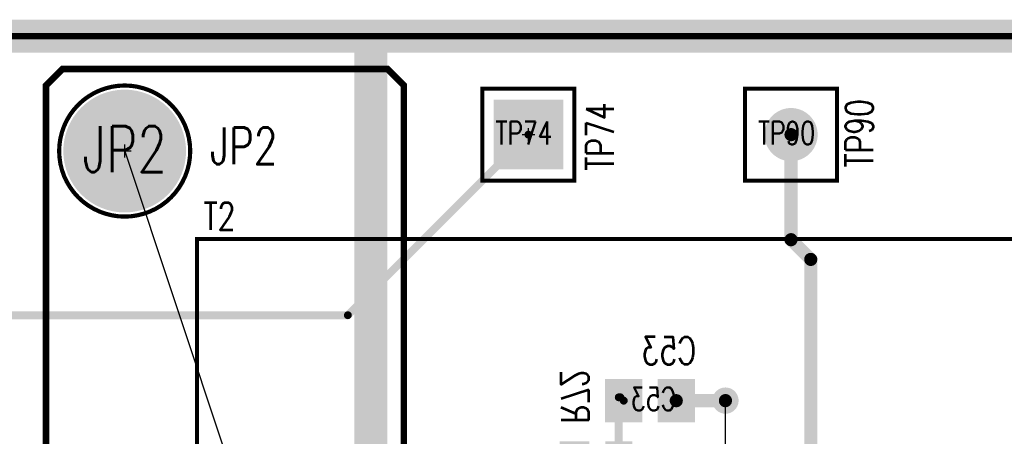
# Model space of a CAD drawing. Extents: x -7.2 to 18.3, y -5.6 to 10.9.
# Tile 85 of 112: x 2.1 to 3.6, y 7.2 to 7.8. Entities that reach past the tile are written whole.
import ezdxf
from ezdxf.enums import TextEntityAlignment as Align

# ---------------------------------------------------------------- set-up
doc = ezdxf.new("R2010")
doc.units = 0
for name, pattern in [('SIG_1', [2, 1, 1]), ('SIG_138', [2, 1, 1]), ('SIG_16', [2, 1, 1]), ('SIG_2', [2, 1, 1]), ('SIG_9', [2, 1, 1])]:
    doc.linetypes.add(name, pattern=pattern)
for name, color, linetype in [('2D_LINE_02', 112, 'CONTINUOUS'), ('BOARD_OUTLINE_00', 254, 'CONTINUOUS'), ('COPPER_01', 1, 'CONTINUOUS'), ('DRIL_NPLTE_THRU_01', 16, 'CONTINUOUS'), ('DRIL_NPLTE_THRU_03', 146, 'CONTINUOUS'), ('DRIL_NPLTE_THRU_04', 176, 'CONTINUOUS'), ('DRIL_PLTE_THRU_01', 16, 'CONTINUOUS'), ('DRIL_PLTE_THRU_03', 146, 'CONTINUOUS'), ('DRIL_PLTE_THRU_04', 176, 'CONTINUOUS'), ('DRIL_SYMBOL', 254, 'CONTINUOUS'), ('LINK_00', 2, 'CONTINUOUS'), ('PADS_BOT', 5, 'CONTINUOUS'), ('PADS_INNER', 1, 'CONTINUOUS'), ('PADS_TOP', 1, 'CONTINUOUS'), ('PADS_XR_131', 3, 'CONTINUOUS'), ('PADS_XR_132', 6, 'CONTINUOUS'), ('PADS_XR_133', 254, 'CONTINUOUS'), ('PART_NAME_123', 255, 'CONTINUOUS'), ('PART_NAME_124', 6, 'CONTINUOUS'), ('PART_NAME_129', 2, 'CONTINUOUS'), ('PART_NAME_130', 106, 'CONTINUOUS'), ('PART_TOP_2DLINE_123', 255, 'CONTINUOUS'), ('PART_TOP_2DLINE_129', 2, 'CONTINUOUS'), ('TRACE_01', 1, 'CONTINUOUS'), ('TRACE_04', 5, 'CONTINUOUS'), ('VIAPTS', 56, 'CONTINUOUS')]:
    doc.layers.add(name, color=color, linetype=linetype)
doc.styles.add('W0$001', font='simplex', dxfattribs={"width": 0.75})
doc.styles.add('W0$005', font='simplex', dxfattribs={"width": 0.75})
doc.styles.add('W0$006', font='simplex', dxfattribs={"width": 0.75})
doc.styles.add('W0$008', font='simplex', dxfattribs={"width": 0.75})

# ---------------------------------------------------------------- blocks, each defined once
blk = doc.blocks.new('BOARD_1')
at = {"layer": 'BOARD_OUTLINE_00', "const_width": 0.01}
blk.add_lwpolyline([(-2.0303, 2.4627), (9.0698, 2.4627), (9.0698, -5.5373), (-2.0303, -5.5373)], close=True, dxfattribs=at)
blk = doc.blocks.new('DRAWING_275')
at = {"layer": '2D_LINE_02', "const_width": 0.05}
blk.add_lwpolyline([(-2.0303, 2.4627), (9.0698, 2.4627), (9.0698, -5.5373), (-2.0303, -5.5373)], close=True, dxfattribs=at)
blk = doc.blocks.new('SMOOTH_0$05')
at = {"const_width": 0.025}
blk.add_lwpolyline([(-0.0125, 0, 1), (0.0125, 0, 1)], format="xyb", close=True, dxfattribs=at)
blk = doc.blocks.new('DRAWING_305')
at = {"layer": '2D_LINE_02', "const_width": 0.05}
blk.add_lwpolyline([(-1.185, 0.545), (-1.185, 1.915), (-1.9, 1.915), (-1.9, -0.17)], dxfattribs=at)
at = {"layer": '2D_LINE_02'}
blk.add_blockref('SMOOTH_0$05', (-1.185, 1.915), dxfattribs=at)
blk = doc.blocks.new('SMOOTH_0$01')
at = {"const_width": 0.005}
blk.add_lwpolyline([(-0.0025, 0, 1), (0.0025, 0, 1)], format="xyb", close=True, dxfattribs=at)
blk = doc.blocks.new('COPPER_268')
at = {"layer": 'COPPER_01', "const_width": 0.01}
blk.add_lwpolyline([(0, -0.04), (0.025, -0.015), (0.52, -0.015), (0.545, -0.04), (0.545, -0.89), (0.52, -0.915), (0.28, -0.915), (0.255, -0.89), (0.255, -0.69), (0.23, -0.665), (0.025, -0.665), (0, -0.64)], close=True, dxfattribs=at)
at = {"layer": 'COPPER_01'}
for p in [(0.025, -0.015), (0.52, -0.015), (0, -0.04), (0.545, -0.04), (0, -0.64), (0.025, -0.665), (0.23, -0.665), (0.255, -0.69), (0.255, -0.89), (0.545, -0.89), (0.28, -0.915), (0.52, -0.915)]:
    blk.add_blockref('SMOOTH_0$01', p, dxfattribs=at)
blk = doc.blocks.new('DRIL_HOLE_0')
blk.add_lwpolyline([(0, 0, 1), (0, 0, 1)], format="xyb", close=True)
blk = doc.blocks.new('PAD_91')
at = {"const_width": 0.051}
blk.add_lwpolyline([(-0.03, 0), (0.03, 0)], dxfattribs=at)
blk = doc.blocks.new('PAD_1')
blk.add_lwpolyline([(0, 0, 1), (0, 0, 1)], format="xyb", close=True)
blk = doc.blocks.new('PAD_90')
at = {"const_width": 0.057}
blk.add_lwpolyline([(-0.033, 0), (0.033, 0)], dxfattribs=at)
blk = doc.blocks.new('STK_BOT_54')
at = {"layer": 'DRIL_PLTE_THRU_01'}
blk.add_blockref('DRIL_HOLE_0', (0, 0), dxfattribs=at)
at = {"layer": 'DRIL_PLTE_THRU_03'}
blk.add_blockref('DRIL_HOLE_0', (0, 0), dxfattribs=at)
at = {"layer": 'DRIL_PLTE_THRU_04'}
blk.add_blockref('DRIL_HOLE_0', (0, 0), dxfattribs=at)
at = {"layer": 'PADS_BOT', "rotation": 90}
blk.add_blockref('PAD_91', (0, 0), dxfattribs=at)
at = {"layer": 'PADS_INNER'}
blk.add_blockref('PAD_1', (0, 0), dxfattribs=at)
at = {"layer": 'PADS_TOP'}
blk.add_blockref('PAD_1', (0, 0), dxfattribs=at)
at = {"layer": 'PADS_XR_131', "rotation": 90}
blk.add_blockref('PAD_90', (0, 0), dxfattribs=at)
at = {"layer": 'PADS_XR_133', "rotation": 90}
blk.add_blockref('PAD_91', (0, 0), dxfattribs=at)
blk = doc.blocks.new('SYM_BOT_44')
for p in [(-0.04, 0), (0.04, 0)]:
    blk.add_blockref('STK_BOT_54', p)
blk = doc.blocks.new('PART_BOT_178')
blk.add_blockref('SYM_BOT_44', (0, 0))
at = {"layer": 'PART_NAME_124', "style": 'W0$006', "width": 0.75}
blk.add_text('C53', height=0.042, dxfattribs=at).set_placement((-0.0699, 0.0551))
at = {"layer": 'PART_NAME_130', "style": 'W0$001', "width": 0.75}
blk.add_text('C53', height=0.035, dxfattribs=at).set_placement((-0.0399, -0.0149))
blk = doc.blocks.new('PAD_11')
at = {"const_width": 0.035}
blk.add_lwpolyline([(-0.0175, 0), (0.0175, 0)], dxfattribs=at)
blk = doc.blocks.new('PAD_12')
at = {"const_width": 0.041}
blk.add_lwpolyline([(-0.0205, 0), (0.0205, 0)], dxfattribs=at)
blk = doc.blocks.new('STK_BOT_9')
at = {"layer": 'DRIL_NPLTE_THRU_01'}
blk.add_blockref('DRIL_HOLE_0', (0, 0), dxfattribs=at)
at = {"layer": 'DRIL_NPLTE_THRU_03'}
blk.add_blockref('DRIL_HOLE_0', (0, 0), dxfattribs=at)
at = {"layer": 'DRIL_NPLTE_THRU_04'}
blk.add_blockref('DRIL_HOLE_0', (0, 0), dxfattribs=at)
at = {"layer": 'PADS_BOT'}
blk.add_blockref('PAD_11', (0, 0), dxfattribs=at)
at = {"layer": 'PADS_INNER'}
blk.add_blockref('PAD_1', (0, 0), dxfattribs=at)
at = {"layer": 'PADS_TOP'}
blk.add_blockref('PAD_1', (0, 0), dxfattribs=at)
at = {"layer": 'PADS_XR_131'}
blk.add_blockref('PAD_12', (0, 0), dxfattribs=at)
at = {"layer": 'PADS_XR_133'}
blk.add_blockref('PAD_11', (0, 0), dxfattribs=at)
blk = doc.blocks.new('SYM_BOT_6')
for p in [(0, 0.05), (-0.0375, -0.0525), (0.0375, -0.0525)]:
    blk.add_blockref('STK_BOT_9', p)
blk = doc.blocks.new('PART_BOT_222')
blk.add_blockref('SYM_BOT_6', (0, 0))
at = {"layer": 'PART_NAME_124', "style": 'W0$006', "width": 0.75}
blk.add_text('U9', height=0.042, rotation=270, dxfattribs=at).set_placement((-0.055, 0.145))
at = {"layer": 'PART_NAME_130', "style": 'W0$001', "width": 0.75}
blk.add_text('U9', height=0.042, rotation=270, dxfattribs=at).set_placement((-0.02, 0.025))
blk = doc.blocks.new('PAD_47')
at = {"const_width": 0.039}
blk.add_lwpolyline([(-0.0215, 0), (0.0215, 0)], dxfattribs=at)
blk = doc.blocks.new('PAD_46')
at = {"const_width": 0.045}
blk.add_lwpolyline([(-0.0245, 0), (0.0245, 0)], dxfattribs=at)
blk = doc.blocks.new('STK_BOT_14')
at = {"layer": 'DRIL_PLTE_THRU_01'}
blk.add_blockref('DRIL_HOLE_0', (0, 0), dxfattribs=at)
at = {"layer": 'DRIL_PLTE_THRU_03'}
blk.add_blockref('DRIL_HOLE_0', (0, 0), dxfattribs=at)
at = {"layer": 'DRIL_PLTE_THRU_04'}
blk.add_blockref('DRIL_HOLE_0', (0, 0), dxfattribs=at)
at = {"layer": 'PADS_BOT'}
blk.add_blockref('PAD_47', (0, 0), dxfattribs=at)
at = {"layer": 'PADS_INNER'}
blk.add_blockref('PAD_1', (0, 0), dxfattribs=at)
at = {"layer": 'PADS_TOP'}
blk.add_blockref('PAD_1', (0, 0), dxfattribs=at)
at = {"layer": 'PADS_XR_131'}
blk.add_blockref('PAD_46', (0, 0), dxfattribs=at)
at = {"layer": 'PADS_XR_133'}
blk.add_blockref('PAD_47', (0, 0), dxfattribs=at)
blk = doc.blocks.new('SYM_BOT_36')
for p in [(-0.0335, 0), (0.0335, 0)]:
    blk.add_blockref('STK_BOT_14', p)
blk = doc.blocks.new('PART_BOT_310')
blk.add_blockref('SYM_BOT_36', (0, 0))
at = {"layer": 'PART_NAME_124', "style": 'W0$006', "width": 0.75}
blk.add_text('R72', height=0.042, dxfattribs=at).set_placement((0.0851, -0.0201))
at = {"layer": 'PART_NAME_130', "style": 'W0$001', "width": 0.75}
blk.add_text('R72', height=0.035, dxfattribs=at).set_placement((0, 0.0003), align=Align.MIDDLE_CENTER)
blk = doc.blocks.new('SMOOTH_0$006')
at = {"const_width": 0.003}
blk.add_lwpolyline([(-0.0015, 0, 1), (0.0015, 0, 1)], format="xyb", close=True, dxfattribs=at)
blk = doc.blocks.new('SMOOTH_0$001')
at = {"const_width": 0.0005}
blk.add_lwpolyline([(-0.00025, 0, 1), (0.00025, 0, 1)], format="xyb", close=True, dxfattribs=at)
blk = doc.blocks.new('PART_BODY_TOP_358')
at = {"layer": 'PART_TOP_2DLINE_123', "const_width": 0.006}
blk.add_lwpolyline([(-0.07, -0.07), (-0.07, 0.07), (0.07, 0.07), (0.07, -0.07)], close=True, dxfattribs=at)
at = {"layer": 'PART_TOP_2DLINE_129', "const_width": 0.001}
blk.add_lwpolyline([(-0.07, -0.07), (-0.07, 0.07), (0.07, 0.07), (0.07, -0.07)], close=True, dxfattribs=at)
at = {"layer": 'PART_TOP_2DLINE_123'}
for p in [(-0.07, 0.07), (0.07, 0.07), (-0.07, -0.07), (0.07, -0.07)]:
    blk.add_blockref('SMOOTH_0$006', p, dxfattribs=at)
at = {"layer": 'PART_TOP_2DLINE_129'}
for p in [(-0.07, 0.07), (0.07, 0.07), (-0.07, -0.07), (0.07, -0.07)]:
    blk.add_blockref('SMOOTH_0$001', p, dxfattribs=at)
blk = doc.blocks.new('DRIL_SYMBOL_0$04')
at = {"layer": 'DRIL_SYMBOL', "const_width": 0.002}
for points in [[(-0.01, 0), (0.01, 0)], [(0, -0.01), (0, 0.01)]]:
    blk.add_lwpolyline(points, dxfattribs=at)
blk = doc.blocks.new('DRIL_HOLE_0$04')
at = {"const_width": 0.02}
blk.add_lwpolyline([(-0.01, 0, 1), (0.01, 0, 1)], format="xyb", close=True, dxfattribs=at)
blk.add_blockref('DRIL_SYMBOL_0$04', (0, 0))
blk = doc.blocks.new('PAD_55')
at = {"const_width": 0.0375}
blk.add_lwpolyline([(0, -0.01875, 1), (0, 0.01875, 1)], format="xyb", close=True, dxfattribs=at)
blk = doc.blocks.new('PAD_58')
at = {"const_width": 0.0405}
blk.add_lwpolyline([(0, -0.02025, 1), (0, 0.02025, 1)], format="xyb", close=True, dxfattribs=at)
blk = doc.blocks.new('STK_TOP_36')
at = {"layer": 'DRIL_PLTE_THRU_01'}
blk.add_blockref('DRIL_HOLE_0$04', (0, 0), dxfattribs=at)
at = {"layer": 'DRIL_PLTE_THRU_03'}
blk.add_blockref('DRIL_HOLE_0$04', (0, 0), dxfattribs=at)
at = {"layer": 'DRIL_PLTE_THRU_04'}
blk.add_blockref('DRIL_HOLE_0$04', (0, 0), dxfattribs=at)
at = {"layer": 'PADS_BOT'}
blk.add_blockref('PAD_55', (0, 0), dxfattribs=at)
at = {"layer": 'PADS_INNER'}
blk.add_blockref('PAD_55', (0, 0), dxfattribs=at)
at = {"layer": 'PADS_TOP'}
blk.add_blockref('PAD_55', (0, 0), dxfattribs=at)
at = {"layer": 'PADS_XR_131'}
blk.add_blockref('PAD_58', (0, 0), dxfattribs=at)
at = {"layer": 'PADS_XR_132'}
blk.add_blockref('PAD_58', (0, 0), dxfattribs=at)
blk = doc.blocks.new('SYM_TOP_31')
for name in ['PART_BODY_TOP_358', 'STK_TOP_36']:
    blk.add_blockref(name, (0, 0))
blk = doc.blocks.new('PART_TOP_389')
blk.add_blockref('SYM_TOP_31', (0, 0))
at = {"layer": 'PART_NAME_123', "style": 'W0$005', "width": 0.75}
blk.add_text('TP90', height=0.042, dxfattribs=at).set_placement((-0.05, -0.125))
at = {"layer": 'PART_NAME_129', "style": 'W0$001', "width": 0.75}
blk.add_text('TP90', height=0.035, rotation=270, dxfattribs=at).set_placement((-0.015, 0.05))
blk = doc.blocks.new('PART_BODY_TOP_366')
at = {"layer": 'PART_TOP_2DLINE_123', "const_width": 0.006}
blk.add_lwpolyline([(-0.07, -0.07), (-0.07, 0.07), (0.07, 0.07), (0.07, -0.07)], close=True, dxfattribs=at)
at = {"layer": 'PART_TOP_2DLINE_129', "const_width": 0.001}
blk.add_lwpolyline([(-0.07, -0.07), (-0.07, 0.07), (0.07, 0.07), (0.07, -0.07)], close=True, dxfattribs=at)
at = {"layer": 'PART_TOP_2DLINE_123'}
for p in [(-0.07, 0.07), (0.07, 0.07), (-0.07, -0.07), (0.07, -0.07)]:
    blk.add_blockref('SMOOTH_0$006', p, dxfattribs=at)
at = {"layer": 'PART_TOP_2DLINE_129'}
for p in [(-0.07, 0.07), (0.07, 0.07), (-0.07, -0.07), (0.07, -0.07)]:
    blk.add_blockref('SMOOTH_0$001', p, dxfattribs=at)
blk = doc.blocks.new('DRIL_SYMBOL_0$063')
at = {"layer": 'DRIL_SYMBOL', "const_width": 0.002}
for points in [[(-0.01, 0), (0.01, 0)], [(0, -0.01), (0, 0.01)]]:
    blk.add_lwpolyline(points, dxfattribs=at)
blk = doc.blocks.new('DRIL_HOLE_0$063')
at = {"const_width": 0.0315}
blk.add_lwpolyline([(-0.01575, 0, 1), (0.01575, 0, 1)], format="xyb", close=True, dxfattribs=at)
blk.add_blockref('DRIL_SYMBOL_0$063', (0, 0))
blk = doc.blocks.new('PAD_79')
at = {"const_width": 0.1}
blk.add_lwpolyline([(-0.05, 0), (0.05, 0)], dxfattribs=at)
blk = doc.blocks.new('PAD_80')
at = {"const_width": 0.106}
blk.add_lwpolyline([(-0.053, 0), (0.053, 0)], dxfattribs=at)
blk = doc.blocks.new('STK_TOP_47')
at = {"layer": 'DRIL_PLTE_THRU_01'}
blk.add_blockref('DRIL_HOLE_0$063', (0, 0), dxfattribs=at)
at = {"layer": 'DRIL_PLTE_THRU_03'}
blk.add_blockref('DRIL_HOLE_0$063', (0, 0), dxfattribs=at)
at = {"layer": 'DRIL_PLTE_THRU_04'}
blk.add_blockref('DRIL_HOLE_0$063', (0, 0), dxfattribs=at)
at = {"layer": 'PADS_BOT'}
blk.add_blockref('PAD_79', (0, 0), dxfattribs=at)
at = {"layer": 'PADS_INNER'}
blk.add_blockref('PAD_79', (0, 0), dxfattribs=at)
at = {"layer": 'PADS_TOP'}
blk.add_blockref('PAD_79', (0, 0), dxfattribs=at)
at = {"layer": 'PADS_XR_131'}
blk.add_blockref('PAD_80', (0, 0), dxfattribs=at)
at = {"layer": 'PADS_XR_132'}
blk.add_blockref('PAD_80', (0, 0), dxfattribs=at)
blk = doc.blocks.new('SYM_TOP_39')
for name in ['PART_BODY_TOP_366', 'STK_TOP_47']:
    blk.add_blockref(name, (0, 0))
blk = doc.blocks.new('PART_TOP_409')
blk.add_blockref('SYM_TOP_39', (0, 0))
at = {"layer": 'PART_NAME_123', "style": 'W0$005', "width": 0.75}
blk.add_text('TP74', height=0.042, rotation=90, dxfattribs=at).set_placement((0.13, -0.055))
at = {"layer": 'PART_NAME_129', "style": 'W0$001', "width": 0.75}
blk.add_text('TP74', height=0.035, dxfattribs=at).set_placement((-0.05, -0.015))
blk = doc.blocks.new('PART_BODY_TOP_367')
at = {"layer": 'PART_TOP_2DLINE_123', "const_width": 0.006}
blk.add_lwpolyline([(-0.761, 0.405), (-0.761, -0.96), (0.76, -0.96), (0.76, 0.41)], dxfattribs=at)
at = {"layer": 'PART_TOP_2DLINE_129', "const_width": 0.001}
blk.add_lwpolyline([(-0.761, 0.961), (0.76, 0.961), (0.76, -0.961), (-0.761, -0.961)], close=True, dxfattribs=at)
at = {"layer": 'PART_TOP_2DLINE_123'}
blk.add_blockref('SMOOTH_0$006', (-0.761, -0.96), dxfattribs=at)
at = {"layer": 'PART_TOP_2DLINE_129'}
blk.add_blockref('SMOOTH_0$001', (-0.761, -0.961), dxfattribs=at)
blk = doc.blocks.new('STK_TOP_48')
at = {"layer": 'DRIL_PLTE_THRU_01'}
blk.add_blockref('DRIL_HOLE_0', (0, 0), dxfattribs=at)
at = {"layer": 'DRIL_PLTE_THRU_03'}
blk.add_blockref('DRIL_HOLE_0', (0, 0), dxfattribs=at)
at = {"layer": 'DRIL_PLTE_THRU_04'}
blk.add_blockref('DRIL_HOLE_0', (0, 0), dxfattribs=at)
at = {"layer": 'PADS_BOT'}
blk.add_blockref('PAD_1', (0, 0), dxfattribs=at)
at = {"layer": 'PADS_INNER'}
blk.add_blockref('PAD_1', (0, 0), dxfattribs=at)
at = {"layer": 'PADS_TOP'}
blk.add_blockref('PAD_1', (0, 0), dxfattribs=at)
at = {"layer": 'PADS_XR_131'}
blk.add_blockref('PAD_1', (0, 0), dxfattribs=at)
at = {"layer": 'PADS_XR_132'}
blk.add_blockref('PAD_1', (0, 0), dxfattribs=at)
blk = doc.blocks.new('SYM_TOP_40')
for name, p in [('PART_BODY_TOP_367', (0, 0)), ('STK_TOP_48', (-0.591, -0.3602))]:
    blk.add_blockref(name, p)
blk = doc.blocks.new('PART_TOP_434')
blk.add_blockref('SYM_TOP_40', (0, 0))
at = {"layer": 'PART_NAME_123', "style": 'W0$006', "width": 0.75}
blk.add_text('T2', height=0.042, rotation=90, dxfattribs=at).set_placement((-0.775, -0.95))
blk = doc.blocks.new('PART_BODY_TOP_421')
at = {"layer": 'PART_TOP_2DLINE_123', "const_width": 0.006}
blk.add_lwpolyline([(-0.1, 0, 1), (0.1, 0, 1)], format="xyb", close=True, dxfattribs=at)
at = {"layer": 'PART_TOP_2DLINE_129', "const_width": 0.001}
blk.add_lwpolyline([(-0.0971, 0, 1), (0.0971, 0, 1)], format="xyb", close=True, dxfattribs=at)
blk = doc.blocks.new('DRIL_SYMBOL_0$141')
at = {"layer": 'DRIL_SYMBOL', "const_width": 0.002}
for points in [[(-0.01, 0), (0.01, 0)], [(0, -0.01), (0, 0.01)]]:
    blk.add_lwpolyline(points, dxfattribs=at)
blk = doc.blocks.new('DRIL_HOLE_0$141')
at = {"const_width": 0.0705}
blk.add_lwpolyline([(-0.03525, 0, 1), (0.03525, 0, 1)], format="xyb", close=True, dxfattribs=at)
blk.add_blockref('DRIL_SYMBOL_0$141', (0, 0))
blk = doc.blocks.new('PAD_125')
at = {"const_width": 0.0905}
blk.add_lwpolyline([(0, -0.04525, 1), (0, 0.04525, 1)], format="xyb", close=True, dxfattribs=at)
blk = doc.blocks.new('PAD_162')
at = {"const_width": 0.0935}
blk.add_lwpolyline([(0, -0.04675, 1), (0, 0.04675, 1)], format="xyb", close=True, dxfattribs=at)
blk = doc.blocks.new('STK_TOP_95')
at = {"layer": 'DRIL_PLTE_THRU_01'}
blk.add_blockref('DRIL_HOLE_0$141', (0, 0), dxfattribs=at)
at = {"layer": 'DRIL_PLTE_THRU_03'}
blk.add_blockref('DRIL_HOLE_0$141', (0, 0), dxfattribs=at)
at = {"layer": 'DRIL_PLTE_THRU_04'}
blk.add_blockref('DRIL_HOLE_0$141', (0, 0), dxfattribs=at)
at = {"layer": 'PADS_BOT'}
blk.add_blockref('PAD_125', (0, 0), dxfattribs=at)
at = {"layer": 'PADS_INNER'}
blk.add_blockref('PAD_125', (0, 0), dxfattribs=at)
at = {"layer": 'PADS_TOP'}
blk.add_blockref('PAD_125', (0, 0), dxfattribs=at)
at = {"layer": 'PADS_XR_131'}
blk.add_blockref('PAD_162', (0, 0), dxfattribs=at)
at = {"layer": 'PADS_XR_132'}
blk.add_blockref('PAD_162', (0, 0), dxfattribs=at)
blk = doc.blocks.new('SYM_TOP_94')
for name in ['PART_BODY_TOP_421', 'STK_TOP_95']:
    blk.add_blockref(name, (0, 0))
blk = doc.blocks.new('PART_TOP_577')
blk.add_blockref('SYM_TOP_94', (0, 0))
at = {"layer": 'PART_NAME_123', "style": 'W0$008', "width": 0.75}
blk.add_text('JP2', height=0.056, dxfattribs=at).set_placement((0.13, -0.0201))
at = {"layer": 'PART_NAME_129', "style": 'W0$001', "width": 0.75}
blk.add_text('JP2', height=0.07, dxfattribs=at).set_placement((-0.0641, -0.032))
blk = doc.blocks.new('SMOOTH_0$02')
at = {"const_width": 0.01}
blk.add_lwpolyline([(-0.005, 0, 1), (0.005, 0, 1)], format="xyb", close=True, dxfattribs=at)
blk = doc.blocks.new('SMOOTH_0$012')
at = {"const_width": 0.006}
blk.add_lwpolyline([(-0.003, 0, 1), (0.003, 0, 1)], format="xyb", close=True, dxfattribs=at)
blk = doc.blocks.new('DRIL_SYMBOL_0$018')
at = {"layer": 'DRIL_SYMBOL', "const_width": 0.002}
for points in [[(-0.01, 0), (0.01, 0)], [(0, -0.01), (0, 0.01)]]:
    blk.add_lwpolyline(points, dxfattribs=at)
blk = doc.blocks.new('DRIL_HOLE_0$018')
at = {"const_width": 0.009}
blk.add_lwpolyline([(-0.0045, 0, 1), (0.0045, 0, 1)], format="xyb", close=True, dxfattribs=at)
blk.add_blockref('DRIL_SYMBOL_0$018', (0, 0))
blk = doc.blocks.new('PAD_138')
at = {"const_width": 0.02}
blk.add_lwpolyline([(0, -0.01, 1), (0, 0.01, 1)], format="xyb", close=True, dxfattribs=at)
blk = doc.blocks.new('STK_TOP_4')
at = {"layer": 'DRIL_PLTE_THRU_01'}
blk.add_blockref('DRIL_HOLE_0$018', (0, 0), dxfattribs=at)
at = {"layer": 'DRIL_PLTE_THRU_03'}
blk.add_blockref('DRIL_HOLE_0$018', (0, 0), dxfattribs=at)
at = {"layer": 'DRIL_PLTE_THRU_04'}
blk.add_blockref('DRIL_HOLE_0$018', (0, 0), dxfattribs=at)
at = {"layer": 'PADS_BOT'}
blk.add_blockref('PAD_138', (0, 0), dxfattribs=at)
at = {"layer": 'PADS_INNER'}
blk.add_blockref('PAD_138', (0, 0), dxfattribs=at)
at = {"layer": 'PADS_TOP'}
blk.add_blockref('PAD_138', (0, 0), dxfattribs=at)
blk = doc.blocks.new('SYM_TOP_2')
blk.add_blockref('STK_TOP_4', (0, 0))

msp = doc.modelspace()

# ---------------------------------------------------------------- linework, layer by layer
at = {"layer": 'LINK_00', "linetype": 'SIG_1'}
msp.add_line((2.2851, 7.625), (2.5176, 6.9269), dxfattribs=at)
at = {"layer": 'LINK_00', "linetype": 'SIG_16'}
msp.add_line((3.2001, 7.125), (3.2001, 7.245), dxfattribs=at)
at = {"layer": 'TRACE_01', "linetype": 'SIG_2', "const_width": 0.02}
msp.add_lwpolyline([(2.725, 6.35), (2.84, 6.35), (3.33, 6.84), (3.33, 7.46), (3.3, 7.49), (3.3, 7.65)], dxfattribs=at)
at = {"layer": 'TRACE_04', "linetype": 'SIG_9', "const_width": 0.012}
msp.add_lwpolyline([(1.3852, 7.1749), (1.7202, 7.1749), (1.7952, 7.2499), (1.7952, 7.325), (1.8452, 7.375), (2.625, 7.375), (2.9, 7.65)], dxfattribs=at)
at = {"layer": 'TRACE_04', "linetype": 'SIG_138', "const_width": 0.012}
msp.add_lwpolyline([(3.0376, 7.1625), (3.0376, 7.25), (3.0401, 7.25), (3.0452, 7.2449)], dxfattribs=at)
at = {"layer": 'TRACE_04', "linetype": 'SIG_16', "const_width": 0.02}
msp.add_lwpolyline([(3.1252, 7.2449), (3.2, 7.2449), (3.2001, 7.245)], dxfattribs=at)

# ---------------------------------------------------------------- block references
for name, p in [('DRAWING_275', (1.8304, 5.3372)), ('DRAWING_305', (3.8451, 5.885)), ('BOARD_1', (1.8304, 5.3372)), ('PART_TOP_577', (2.2851, 7.625)), ('PART_TOP_409', (2.9, 7.65))]:
    msp.add_blockref(name, p)
at = {"linetype": 'SIG_1'}
msp.add_blockref('COPPER_268', (2.1652, 7.7649), dxfattribs=at)
for name, p, rotation in [('PART_TOP_389', (3.3, 7.65), 90), ('PART_TOP_434', (3.3551, 6.7299), 270)]:
    msp.add_blockref(name, p, dxfattribs=dict(rotation=rotation))
at = {"xscale": -1}
msp.add_blockref('PART_BOT_178', (3.0852, 7.2449), dxfattribs=at)
at = {"xscale": -1, "rotation": -90}
for name, p in [('PART_BOT_310', (2.9702, 7.1249)), ('PART_BOT_222', (3.0901, 7.125))]:
    msp.add_blockref(name, p, dxfattribs=at)
at = {"layer": 'TRACE_01'}
for p in [(3.3, 7.65), (3.3, 7.49), (3.33, 7.46)]:
    msp.add_blockref('SMOOTH_0$02', p, dxfattribs=at)
at = {"layer": 'TRACE_04'}
for name, p in [('SMOOTH_0$012', (2.9, 7.65)), ('SMOOTH_0$012', (2.625, 7.375)), ('SMOOTH_0$012', (3.0376, 7.25)), ('SMOOTH_0$012', (3.0401, 7.25)), ('SMOOTH_0$012', (3.0452, 7.2449)), ('SMOOTH_0$02', (3.1252, 7.2449)), ('SMOOTH_0$02', (3.2, 7.2449)), ('SMOOTH_0$02', (3.2001, 7.245))]:
    msp.add_blockref(name, p, dxfattribs=at)
at = {"layer": 'VIAPTS', "linetype": 'SIG_16'}
msp.add_blockref('SYM_TOP_2', (3.2001, 7.245), dxfattribs=at)

doc.saveas('drawing.dxf')
